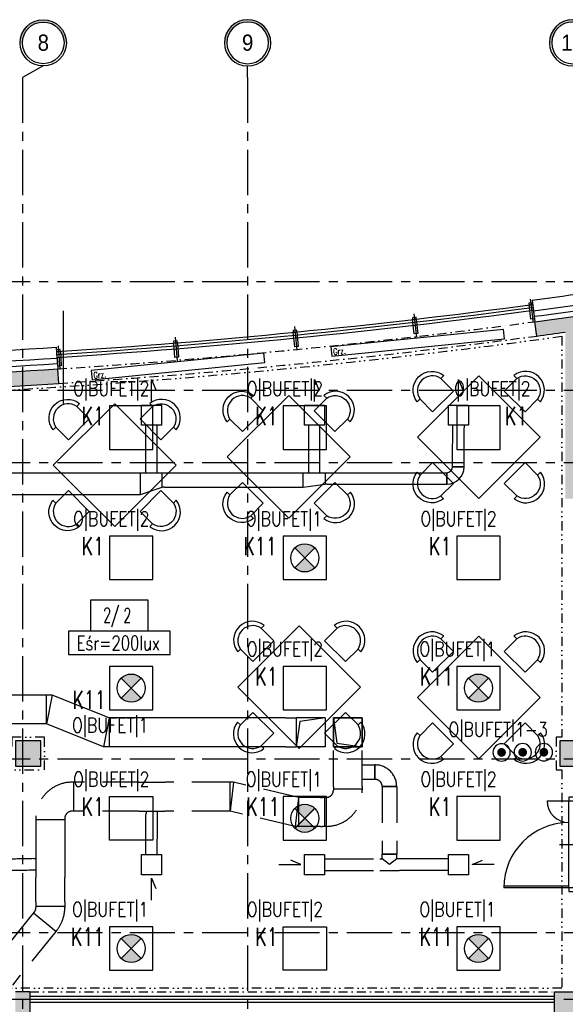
# Model space of a CAD drawing. Extents: x 41755 to 123924, y -112333 to 86187.
# Tile 231 of 256: x 100957 to 101711, y -6260 to -4899. Entities that reach past the tile are written whole.
import ezdxf
from ezdxf.enums import TextEntityAlignment as Align

# ---------------------------------------------------------------- set-up
doc = ezdxf.new("R2010")
doc.units = 0
doc.header["$LTSCALE"] = 50
for name, pattern in [('CENTER', [2, 1.25, -0.25, 0.25, -0.25]), ('CENTER2', [28.575, 19.05, -3.175, 3.175, -3.175]), ('DASHDOT', [1, 0.5, -0.25, 0, -0.25]), ('DASHED', [0.75, 0.5, -0.25]), ('DASHED2', [0.375, 0.25, -0.125]), ('DIVIDE', [31.75, 12.7, -6.35, 0, -6.35, 0, -6.35])]:
    doc.linetypes.add(name, pattern=pattern)
doc.layers.get('0').update_dxf_attribs({"color": 101, "linetype": 'CONTINUOUS'})
for name, color, linetype in [('Drz---drzwi', 5, 'CONTINUOUS'), ('E-90', 6, 'CONTINUOUS'), ('E35', 6, 'CONTINUOUS'), ('Ins-co', 2, 'CONTINUOUS'), ('Ins-went', 141, 'CONTINUOUS'), ('Opis-pom', 6, 'CONTINUOUS'), ('Opis_pom_ramka', 6, 'CONTINUOUS'), ('Os-osie glowne', 1, 'CENTER'), ('Os-osie-opis', 16, 'CONTINUOUS'), ('Sc-beton', 7, 'CONTINUOUS'), ('Sc-beton-hatch', 86, 'CONTINUOUS'), ('Sc-drewno', 22, 'CONTINUOUS'), ('Sc-izolacja term-styropian', 151, 'STYROPIAN-KA'), ('Sc-metal', 141, 'CONTINUOUS'), ('Sc-nadproza kon', 5, 'DASHED2'), ('Sc-systemowe', 150, 'CONTINUOUS'), ('Suf-widok', 8, 'CONTINUOUS'), ('Wyp-meble', 155, 'CONTINUOUS')]:
    doc.layers.add(name, color=color, linetype=linetype)
doc.styles.add('dwg_opis duży', font='ARIAL.TTF', dxfattribs={"width": 0.9})
doc.styles.add('KA wymiar', font='romans.shx', dxfattribs={"width": 0.6})
doc.styles.add('ROMANS', font='romans', dxfattribs={"width": 0.85})
doc.linetypes.add('BATTING', pattern='A,0.0001,-0.1,[134,ltypeshp.shx,S=0.1,R=0,X=-0.1,Y=0],-0.2,[134,ltypeshp.shx,S=0.1,R=180,X=0.1,Y=0],-0.1', length=0.4001)
doc.linetypes.add('STYROPIAN-KA', pattern='A,0.0001,-0.1,[135,ltypeshp.shx,S=0.1,R=0,X=-0.1,Y=0],0,[135,ltypeshp.shx,S=0.1,R=180,X=0.1,Y=0],-0.1', length=0.2001)

# ---------------------------------------------------------------- blocks, each defined once
blk = doc.blocks.new('_dhgfkgh')
at = {"ltscale": 7}
for p, q in [((-23, -65), (34, -65)), ((-10, -123), (-100, -123)), ((-10, -125), (-100, -125))]:
    blk.add_line(p, q, dxfattribs=at)
for points in [[(0, -5), (0, 0), (-10, 0), (-10, -5)], [(0, -130), (0, -125), (-10, -125), (-10, -130)]]:
    blk.add_lwpolyline(points, close=True, dxfattribs=at)
for points in [[(-40, -5), (-10, -5)], [(-10, -125), (-10, -5)]]:
    blk.add_lwpolyline(points, dxfattribs=at)
for centre, radius, start, end in [((-10, -5), 30, 180, 270), ((-10, -125), 90, 90, 180)]:
    blk.add_arc(centre, radius, start, end)
blk = doc.blocks.new('_opis_osi_liczbowy')
blk.add_hatch(color=256).paths.add_polyline_path([(32, 32), (32, 28.8, -1), (32, -28.8), (32, -32, 1)])
for radius in [32, 28.8]:
    blk.add_circle((32, 0), radius)
at = {"style": 'dwg_opis duży', "width": 0.9}
blk.add_attdef('AXNAMEH', text='', height=22.4, rotation=90, dxfattribs=at).set_placement((32, 0), align=Align.MIDDLE_CENTER)
blk = doc.blocks.new('A$C131B03E6')
at = {"linetype": 'CENTER2', "ltscale": 0.5}
blk.add_line((2.5, 32.6), (2.5, 0), dxfattribs=at)
at = {"ltscale": 2, "flags": 128}
for points in [[(0, 24.8), (0, 27.3), (5, 27.3), (5, 24.8), (0, 24.8)], [(0, 24.8), (0, 4.8), (5, 4.8), (5, 24.8)]]:
    blk.add_lwpolyline(points, dxfattribs=at)
blk = doc.blocks.new('_opis_pom_metka')
at = {"layer": 'Opis_pom_ramka'}
blk.add_lwpolyline([(-33.1, 0), (32.9, 0), (32.9, -36), (-33.1, -36)], close=True, dxfattribs=at)
at = {"style": 'KA wymiar', "width": 0.6}
blk.add_attdef('KO/', text='', height=16.8, dxfattribs=at).set_placement((3.5, -25.9), align=Align.RIGHT)
blk.add_attdef('NR', (3.8, -26.2), '', height=16.8, dxfattribs=at)
blk = doc.blocks.new('_dkjhsjhkfgh')
at = {"layer": 'Ins-went', "ltscale": 2}
for p, q in [((1339.7, 4976.5), (1339.7, 4910.8)), ((1355.7, 4910.8), (1355.7, 4976.5)), ((1564.9, 4976.5), (1564.9, 4910.8)), ((1580.9, 4910.8), (1580.9, 4976.5)), ((1780.1, 4918.8), (1764.1, 4918.8)), ((1764.1, 4918.8), (1780.1, 4918.8)), ((1134.1, 4910.8), (1329.7, 4910.8)), ((1329.7, 4910.8), (1365.7, 4910.8)), ((1332.7, 4880.8), (1332.7, 4910.8)), ((1365.7, 4910.8), (1554.9, 4910.8)), ((1554.9, 4910.8), (1590.9, 4910.8)), ((1557.9, 4890.8), (1557.9, 4910.8)), ((1587.9, 4910.8), (1587.9, 4894.8)), ((1590.9, 4910.8), (1593.9, 4910.8)), ((1593.9, 4910.8), (1606.9, 4910.8)), ((1606.9, 4910.8), (1610.9, 4910.8)), ((1610.9, 4910.8), (1756.1, 4910.8)), ((1756.1, 4894.8), (1756.1, 4910.8)), ((1756.1, 4910.8), (1756.1, 4894.8)), ((1332.7, 4880.8), (1362.7, 4890.8)), ((1365.7, 4890.8), (1362.7, 4890.8)), ((1365.7, 4890.8), (1554.9, 4890.8)), ((1554.9, 4890.8), (1557.9, 4890.8)), ((1557.9, 4890.8), (1587.9, 4894.8)), ((1590.9, 4894.8), (1587.9, 4894.8)), ((1590.9, 4894.8), (1593.9, 4894.8)), ((1593.9, 4894.8), (1606.9, 4894.8)), ((1606.9, 4894.8), (1610.9, 4894.8)), ((1610.9, 4894.8), (1756.1, 4894.8)), ((1134.1, 4880.8), (1329.7, 4880.8)), ((1329.7, 4880.8), (1332.7, 4880.8)), ((1199.9, 4603.4), (1060.3, 4603.4)), ((1210.6, 4603.4), (1199.9, 4603.4)), ((1202.9, 4563.4), (1202.9, 4603.4)), ((1210.6, 4603.4), (1202.9, 4563.4)), ((1289.4, 4571.9), (1210.6, 4603.4)), ((1199.9, 4563.4), (1060.3, 4563.4)), ((1202.9, 4563.4), (1199.9, 4563.4)), ((1281.7, 4531.9), (1202.9, 4563.4)), ((1289.4, 4571.9), (1281.7, 4531.9)), ((1289.4, 4571.9), (1289.4, 4531.9)), ((1292.4, 4571.9), (1289.4, 4571.9)), ((1533.2, 4571.9), (1292.4, 4571.9)), ((1533.2, 4571.9), (1548.2, 4571.9)), ((1548.2, 4571.8), (1548.2, 4531.9)), ((1588.2, 4571.8), (1548.2, 4571.8)), ((1548.2, 4571.8), (1548.2, 4531.9)), ((1588.2, 4571.8), (1548.2, 4571.8)), ((1588.2, 4571.8), (1588.2, 4531.9)), ((1292.4, 4531.9), (1281.7, 4531.9)), ((1533.2, 4531.9), (1292.4, 4531.9)), ((1533.2, 4531.9), (1548.2, 4531.9)), ((1588.2, 4531.9), (1548.2, 4531.9))]:
    blk.add_line(p, q, dxfattribs=at)
for points in [[(1348.1, 5009.2), (1348.1, 5039.5), (1354.1, 5025.4)], [(1573.3, 5009.2), (1573.3, 5039.5), (1579.3, 5025.4)], [(1772.5, 5009.2), (1772.5, 5039.5), (1778.6, 5025.4)], [(1362.7, 4890.8), (1362.7, 4910.8)], [(1588.2, 4571.8), (1553.3, 4566.8), (1548.2, 4531.9)]]:
    blk.add_lwpolyline(points, dxfattribs=at)
for points in [[(1334.3, 5004.2), (1362, 5004.2), (1362, 4976.5), (1334.3, 4976.5)], [(1559.5, 5004.2), (1587.2, 5004.2), (1587.2, 4976.5), (1559.5, 4976.5)], [(1758.7, 5004.2), (1786.4, 5004.2), (1786.4, 4976.5), (1758.7, 4976.5)]]:
    blk.add_lwpolyline(points, close=True, dxfattribs=at)
for radius in [8, 24]:
    blk.add_arc((1756.1, 4918.8), radius, 270, 0, dxfattribs=at)
for points in [[(1764.1, 4918.8), (1764.5, 4976.5)], [(1780.1, 4918.8), (1780.5, 4976.5)]]:
    blk.add_spline(points, degree=3, dxfattribs=at)
blk = doc.blocks.new('A$C5DF87A14')
at = {"layer": 'Wyp-meble'}
for p, q in [((1236.7, 5016.3), (1236.7, 5144.4)), ((1513.7, 4709.7), (1509.8, 4705.8)), ((1610.8, 4709.7), (1614.7, 4705.8)), ((1562.2, 4709.3), (1477.4, 4624.5)), ((1527.2, 4688.4), (1509.8, 4705.8)), ((1647.1, 4624.5), (1562.2, 4709.3)), ((1597.3, 4688.4), (1614.7, 4705.8)), ((1498.3, 4659.6), (1527.2, 4688.4)), ((1626.2, 4659.6), (1597.3, 4688.4)), ((1810.5, 4694.7), (1725.6, 4609.9)), ((1761.9, 4695.1), (1758, 4691.2)), ((1775.4, 4673.8), (1758, 4691.2)), ((1895.3, 4609.9), (1810.5, 4694.7)), ((1845.6, 4673.8), (1863, 4691.2)), ((1859, 4695.1), (1863, 4691.2)), ((1480.9, 4676.9), (1477.2, 4673.2)), ((1481, 4676.9), (1498.3, 4659.6)), ((1643.5, 4676.9), (1626.2, 4659.6)), ((1643.6, 4676.9), (1647.3, 4673.2)), ((1746.6, 4644.9), (1775.4, 4673.8)), ((1874.4, 4644.9), (1845.6, 4673.8)), ((1729.1, 4662.3), (1725.4, 4658.6)), ((1729.2, 4662.3), (1746.6, 4644.9)), ((1891.7, 4662.3), (1874.4, 4644.9)), ((1891.8, 4662.3), (1895.5, 4658.6)), ((1477.4, 4624.5), (1562.2, 4539.6)), ((1562.2, 4539.6), (1647.1, 4624.5)), ((1725.6, 4609.9), (1810.5, 4525)), ((1810.5, 4525), (1895.3, 4609.9)), ((1498.3, 4589.4), (1480.9, 4572)), ((1527.2, 4560.6), (1498.3, 4589.4)), ((1597.3, 4560.6), (1626.2, 4589.4)), ((1626.2, 4589.4), (1643.5, 4572)), ((1477, 4575.9), (1480.9, 4572)), ((1647.5, 4575.9), (1643.5, 4572)), ((1746.6, 4574.8), (1729.2, 4557.4)), ((1775.4, 4545.9), (1746.6, 4574.8)), ((1845.6, 4545.9), (1874.4, 4574.8)), ((1874.4, 4574.8), (1891.8, 4557.4)), ((1509.8, 4543.2), (1527.2, 4560.6)), ((1614.7, 4543.2), (1597.3, 4560.6)), ((1725.3, 4561.3), (1729.2, 4557.4)), ((1895.7, 4561.3), (1891.8, 4557.4)), ((1509.8, 4543.1), (1513.5, 4539.4)), ((1614.7, 4543.1), (1611, 4539.4)), ((1758, 4528.6), (1775.4, 4545.9)), ((1862.9, 4528.6), (1845.6, 4545.9)), ((1758, 4528.5), (1761.8, 4524.8)), ((1862.9, 4528.5), (1859.2, 4524.8))]:
    blk.add_line(p, q, dxfattribs=at)
for points in [[(1729.1, 5022.3), (1725.4, 5018.6, -0.895014), (1761.9, 5055.1), (1758, 5051.1, 0.825539), (1729.2, 5022.3), (1746.6, 5004.9), (1775.4, 5033.7), (1758, 5051.1)], [(1891.8, 5022.3), (1895.5, 5018.6, 0.895014), (1859, 5055.1), (1863, 5051.1, -0.825539), (1891.7, 5022.3), (1874.4, 5004.9), (1845.6, 5033.7), (1863, 5051.1)], [(1466.4, 4995), (1462.7, 4991.2, -0.895014), (1499.2, 5027.7), (1495.3, 5023.8, 0.825539), (1466.5, 4995), (1483.8, 4977.6), (1512.6, 5006.4), (1495.3, 5023.8)], [(1629.1, 4995), (1632.8, 4991.2, 0.895014), (1596.3, 5027.7), (1600.2, 5023.8, -0.825539), (1629, 4995), (1611.6, 4977.6), (1582.8, 5006.4), (1600.2, 5023.8)], [(1225.8, 4983.7), (1222.1, 4980, -0.895014), (1258.6, 5016.5), (1254.7, 5012.5, 0.825539), (1225.9, 4983.7), (1243.3, 4966.3), (1272.1, 4995.2), (1254.7, 5012.5)], [(1388.5, 4983.7), (1392.2, 4980, 0.895014), (1355.7, 5016.5), (1359.7, 5012.5, -0.825539), (1388.4, 4983.7), (1371.1, 4966.3), (1342.3, 4995.2), (1359.7, 5012.5)], [(1758, 4888.5), (1761.8, 4884.8, -0.895014), (1725.3, 4921.3), (1729.2, 4917.4, 0.825539), (1758, 4888.6), (1775.4, 4905.9), (1746.6, 4934.8), (1729.2, 4917.4)], [(1862.9, 4888.5), (1859.2, 4884.8, 0.895014), (1895.7, 4921.3), (1891.8, 4917.4, -0.825539), (1862.9, 4888.6), (1845.6, 4905.9), (1874.4, 4934.8), (1891.8, 4917.4)], [(1495.3, 4861.2), (1499, 4857.5, -0.895014), (1462.5, 4894), (1466.4, 4890, 0.825539), (1495.3, 4861.2), (1512.6, 4878.6), (1483.8, 4907.4), (1466.4, 4890)], [(1600.2, 4861.2), (1596.5, 4857.5, 0.895014), (1633, 4894), (1629, 4890, -0.825539), (1600.2, 4861.2), (1582.8, 4878.6), (1611.6, 4907.4), (1629, 4890)], [(1254.7, 4849.9), (1258.5, 4846.2, -0.895014), (1221.9, 4882.7), (1225.9, 4878.8, 0.825539), (1254.7, 4850), (1272.1, 4867.3), (1243.3, 4896.2), (1225.9, 4878.8)], [(1359.6, 4849.9), (1355.9, 4846.2, 0.895014), (1392.4, 4882.7), (1388.5, 4878.8, -0.825539), (1359.6, 4850), (1342.3, 4867.3), (1371.1, 4896.2), (1388.5, 4878.8)]]:
    blk.add_lwpolyline(points, format="xyb", dxfattribs=at)
for points in [[(1810.5, 4885), (1895.3, 4969.8), (1810.5, 5054.7), (1725.6, 4969.8)], [(1547.7, 4857.7), (1632.6, 4942.5), (1547.7, 5027.4), (1462.9, 4942.5)], [(1307.2, 4846.4), (1392, 4931.2), (1307.2, 5016.1), (1222.3, 4931.2)]]:
    blk.add_lwpolyline(points, close=True, dxfattribs=at)
for centre, radius, start, end in [((1497.5, 4689.4), 26, 51.342, 218.658), ((1627, 4689.4), 26, 321.342, 128.658), ((1498.2, 4688.6), 20.8, 55.9677, 214.1318), ((1626.3, 4688.6), 20.8, 325.8682, 124.0323), ((1745.7, 4674.8), 26, 51.342, 218.658), ((1875.3, 4674.8), 26, 321.342, 128.658), ((1746.4, 4674), 20.8, 55.9677, 214.1318), ((1874.6, 4674), 20.8, 325.8682, 124.0323), ((1497.3, 4559.7), 26, 141.342, 308.658), ((1627.2, 4559.7), 26, 231.342, 38.658), ((1498.1, 4560.4), 20.8, 145.9677, 304.1318), ((1626.3, 4560.4), 20.8, 235.8682, 34.0323), ((1745.5, 4545.1), 26, 141.342, 308.658), ((1875.4, 4545.1), 26, 231.342, 38.658), ((1746.4, 4545.8), 20.8, 145.9677, 304.1318), ((1874.6, 4545.8), 20.8, 235.8682, 34.0323)]:
    blk.add_arc(centre, radius, start, end, dxfattribs=at)
blk = doc.blocks.new('E-90Przycisk')
at = {"layer": 'E35', "const_width": 3}
blk.add_lwpolyline([(1.5, 0, -1), (-1.5, 0, -1)], format="xyb", close=True, dxfattribs=at)
at = {"layer": 'E35'}
blk.add_circle((0, 0), 6, dxfattribs=at)

msp = doc.modelspace()

# ---------------------------------------------------------------- hatches: boundary and pattern name
at = {"layer": 'E35'}
h = msp.add_hatch(color=256, dxfattribs=at)
edge = h.paths.add_edge_path()
edge.add_line((101350.966, -5642.641), (101364.712, -5628.895))
edge.add_ellipse((101350.966, -5642.641), major_axis=(13.746, 13.746), ratio=1, start_angle=360, end_angle=450)
edge.add_line((101337.22, -5628.895), (101350.966, -5642.641))
edge = h.paths.add_edge_path()
edge.add_line((101364.712, -5656.388), (101350.966, -5642.641))
edge.add_line((101350.966, -5642.641), (101337.22, -5656.388))
edge.add_ellipse((101350.966, -5642.641), major_axis=(-13.746, 13.746), ratio=1, start_angle=90, end_angle=180)
h = msp.add_hatch(color=256, dxfattribs=at)
edge = h.paths.add_edge_path()
edge.add_line((101110.966, -5822.641), (101124.712, -5808.895))
edge.add_ellipse((101110.966, -5822.641), major_axis=(13.746, 13.746), ratio=1, start_angle=360, end_angle=450)
edge.add_line((101097.22, -5808.895), (101110.966, -5822.641))
edge = h.paths.add_edge_path()
edge.add_line((101124.712, -5836.388), (101110.966, -5822.641))
edge.add_line((101110.966, -5822.641), (101097.22, -5836.388))
edge.add_ellipse((101110.966, -5822.641), major_axis=(-13.746, 13.746), ratio=1, start_angle=90, end_angle=180)
h = msp.add_hatch(color=256, dxfattribs=at)
edge = h.paths.add_edge_path()
edge.add_line((101590.966, -5822.641), (101604.712, -5808.895))
edge.add_ellipse((101590.966, -5822.641), major_axis=(13.746, 13.746), ratio=1, start_angle=360, end_angle=450)
edge.add_line((101577.22, -5808.895), (101590.966, -5822.641))
edge = h.paths.add_edge_path()
edge.add_line((101604.712, -5836.388), (101590.966, -5822.641))
edge.add_line((101590.966, -5822.641), (101577.22, -5836.388))
edge.add_ellipse((101590.966, -5822.641), major_axis=(-13.746, 13.746), ratio=1, start_angle=90, end_angle=180)
h = msp.add_hatch(color=256, dxfattribs=at)
edge = h.paths.add_edge_path()
edge.add_line((101350.966, -6002.641), (101364.712, -5988.895))
edge.add_ellipse((101350.966, -6002.641), major_axis=(13.746, 13.746), ratio=1, start_angle=360, end_angle=450)
edge.add_line((101337.22, -5988.895), (101350.966, -6002.641))
edge = h.paths.add_edge_path()
edge.add_line((101364.712, -6016.388), (101350.966, -6002.641))
edge.add_line((101350.966, -6002.641), (101337.22, -6016.388))
edge.add_ellipse((101350.966, -6002.641), major_axis=(-13.746, 13.746), ratio=1, start_angle=90, end_angle=180)
h = msp.add_hatch(color=256, dxfattribs=at)
edge = h.paths.add_edge_path()
edge.add_line((101110.966, -6182.641), (101124.712, -6168.895))
edge.add_ellipse((101110.966, -6182.641), major_axis=(13.746, 13.746), ratio=1, start_angle=360, end_angle=450)
edge.add_line((101097.22, -6168.895), (101110.966, -6182.641))
edge = h.paths.add_edge_path()
edge.add_line((101124.712, -6196.388), (101110.966, -6182.641))
edge.add_line((101110.966, -6182.641), (101097.22, -6196.388))
edge.add_ellipse((101110.966, -6182.641), major_axis=(-13.746, 13.746), ratio=1, start_angle=90, end_angle=180)
h = msp.add_hatch(color=256, dxfattribs=at)
edge = h.paths.add_edge_path()
edge.add_line((101590.966, -6182.641), (101604.712, -6168.895))
edge.add_ellipse((101590.966, -6182.641), major_axis=(13.746, 13.746), ratio=1, start_angle=360, end_angle=450)
edge.add_line((101577.22, -6168.895), (101590.966, -6182.641))
edge = h.paths.add_edge_path()
edge.add_line((101604.712, -6196.388), (101590.966, -6182.641))
edge.add_line((101590.966, -6182.641), (101577.22, -6196.388))
edge.add_ellipse((101590.966, -6182.641), major_axis=(-13.746, 13.746), ratio=1, start_angle=90, end_angle=180)
at = {"layer": 'Sc-beton-hatch'}
h = msp.add_hatch(dxfattribs=at)
h.set_pattern_fill('ANSI33', color=256, style=0)
h.set_pattern_definition([(45, (48983.4185, 565.478), (-4.49012806, 4.49012806), []), (45, (48987.9087, 565.478), (-4.49012806, 4.49012806), [3.175, -1.5875])])
h.paths.add_polyline_path([(102400.966, -5400.641), (102380.966, -5400.641), (102380.966, -5500.641), (102330.966, -5500.641), (102330.966, -5520.641), (102380.966, -5520.641), (102380.966, -5973.641), (102400.966, -5973.641)])
h.paths.add_polyline_path([(101710.966, -5330.585), (101710.966, -5560.641), (101730.966, -5560.641), (101730.966, -5520.641), (101770.966, -5520.641), (101770.966, -5500.641), (101730.966, -5500.641), (101730.966, -5327.797, 0.0068353), (101990.084, -5287.78), (101987.07, -5268.006, -0.00840512), (101668.963, -5316.121), (101671.621, -5335.944, 0.00103514)])
h.paths.add_polyline_path([(101738.466, -5895.641), (101703.466, -5895.641), (101703.466, -5930.641), (101738.466, -5930.641)])
h.paths.add_polyline_path([(101695.966, -6277.641), (101730.966, -6277.641), (101730.966, -6242.641), (101695.966, -6242.641)])
h.paths.add_polyline_path([(102400.966, -6108.641), (102380.966, -6108.641), (102380.966, -6330.641), (102400.966, -6330.641)])
h.paths.add_polyline_path([(100985.966, -5895.641), (100950.966, -5895.641), (100950.966, -5930.641), (100985.966, -5930.641)], flags=17)
h.paths.add_polyline_path([(100765.966, -5910.641), (100765.966, -5413.927, 0.00639553), (101010.966, -5401.354), (101009.686, -5381.395, -0.00795958), (100705.366, -5396.058), (100706.01, -5416.048, 0.00104221), (100745.966, -5414.677), (100745.966, -6082.641), (100765.966, -6082.641), (100765.966, -5930.641), (100798.966, -5930.641), (100798.966, -5930.637), (100798.966, -5910.641)])
h.paths.add_polyline_path([(100310.966, -6262.641), (100410.966, -6262.641), (100410.966, -6460.641), (100430.966, -6460.641), (100430.966, -6262.641), (100765.966, -6262.641), (100765.966, -6237.641), (100745.966, -6237.641), (100745.966, -6242.641), (100330.966, -6242.641), (100330.966, -5420.801, 0.00104277), (100370.966, -5420.993), (100371.02, -5400.99, -0.0015651), (100310.966, -5400.641)])
h.paths.add_polyline_path([(100970.966, -6242.641), (100950.966, -6242.641), (100950.966, -6900.641), (100927.966, -6900.641), (100927.966, -6920.641), (100950.966, -6920.641), (100950.966, -7503.141), (100970.966, -7503.141), (100970.966, -6920.641), (101261.966, -6920.641), (101261.966, -7235.641), (101281.966, -7235.641), (101334.966, -7235.641), (101334.966, -7215.641), (101281.966, -7215.641), (101281.966, -6900.641), (100970.966, -6900.641)])
h.paths.add_polyline_path([(100410.966, -6710.641), (100430.966, -6710.641), (100430.966, -6610.641), (100410.966, -6610.641)])
h.paths.add_polyline_path([(100410.966, -6960.641), (100430.966, -6960.641), (100430.966, -6920.641), (100470.966, -6920.641), (100470.966, -6900.641), (100430.966, -6900.641), (100430.966, -6860.641), (100410.966, -6860.641)])
h.paths.add_polyline_path([(100790.966, -6920.641), (100790.966, -6900.641), (100725.966, -6900.641), (100725.966, -6920.641)])
h.paths.add_polyline_path([(101334.966, -6920.641), (101334.966, -6900.641), (101281.966, -6900.641), (101281.966, -6920.641)], flags=17)
h.paths.add_polyline_path([(101556.966, -6920.641), (101556.966, -6900.641), (101468.966, -6900.641), (101468.966, -6920.641)])
h.paths.add_polyline_path([(101710.966, -6900.641), (101690.966, -6900.641), (101690.966, -6920.641), (101710.966, -6920.641)])
h.paths.add_polyline_path([(101730.966, -6900.641), (101710.966, -6900.641), (101710.966, -6920.641), (101710.966, -7215.641), (101690.966, -7215.641), (101690.966, -7235.641), (101730.966, -7235.641)])
h.paths.add_polyline_path([(101488.966, -7215.641), (101468.966, -7215.641), (101468.966, -7235.641), (101556.966, -7235.641), (101556.966, -7215.641), (101503.966, -7215.641), (101503.966, -6920.641), (101488.966, -6920.641)])
h.paths.add_polyline_path([(102400.966, -6750.641), (102380.966, -6750.641), (102380.966, -7100.641), (102400.966, -7100.641)])
h.paths.add_polyline_path([(102400.966, -7200.641), (102380.966, -7200.641), (102380.966, -7465.641), (102400.966, -7465.641)])
h.paths.add_polyline_path([(102380.966, -7650.641), (102332.966, -7650.641), (102332.966, -7670.641), (102380.966, -7670.641), (102380.966, -8275.641), (102400.966, -8275.641), (102400.966, -7615.641), (102380.966, -7615.641)])
h.paths.add_polyline_path([(102133.966, -7650.641), (102133.966, -7670.641), (102227.966, -7670.641), (102227.966, -7650.641)])
h.paths.add_polyline_path([(101905.966, -7650.641), (101905.966, -7670.641), (102008.966, -7670.641), (102008.966, -7650.641)])
h.paths.add_polyline_path([(101710.966, -7670.641), (101710.966, -8400.641), (101685.966, -8400.641), (101685.966, -8420.641), (101730.966, -8420.641), (101730.966, -7670.641), (101770.966, -7670.641), (101770.966, -7650.641), (101227.466, -7650.641), (101227.466, -7670.641)])
h.paths.add_polyline_path([(100950.966, -7650.641), (100430.966, -7650.641), (100430.966, -7590.641), (100410.966, -7590.641), (100410.966, -7670.641), (100745.966, -7670.641), (101092.466, -7670.641), (101092.466, -7650.641), (100970.966, -7650.641), (100970.966, -7603.141), (100950.966, -7603.141)])
h.paths.add_polyline_path([(100410.966, -7440.641), (100430.966, -7440.641), (100430.966, -7397.641), (100410.966, -7397.641)])
h.paths.add_polyline_path([(100430.966, -7110.641), (100410.966, -7110.641), (100410.966, -7307.641), (100430.966, -7307.641)])
h.paths.add_polyline_path([(100745.966, -8420.641), (100765.966, -8420.641), (100765.966, -8400.641), (100410.966, -8400.641), (100410.966, -8420.641)])
h.paths.add_polyline_path([(100765.966, -8420.641), (100785.966, -8420.641), (100785.966, -8400.641), (100765.966, -8400.641)])
h.paths.add_polyline_path([(100785.966, -8400.641), (100785.966, -8420.641), (101097.466, -8420.641), (101097.466, -8400.641)])
h.paths.add_polyline_path([(101322.966, -8420.641), (101322.966, -8400.641), (101227.466, -8400.641), (101227.466, -8420.641)], flags=17)
h.paths.add_polyline_path([(101432.966, -8400.641), (101432.966, -8420.641), (101575.966, -8420.641), (101575.966, -8400.641)])
h.paths.add_polyline_path([(101950.966, -8400.641), (101950.966, -8420.641), (102028.966, -8420.641), (102028.966, -8400.641)])
h.paths.add_polyline_path([(102138.966, -8400.641), (102138.966, -8420.641), (102380.966, -8420.641), (102380.966, -8445.641), (102400.966, -8445.641), (102400.966, -8375.641), (102380.966, -8375.641), (102380.966, -8400.641)])
h.paths.add_polyline_path([(102380.966, -8568.641), (102345.966, -8568.641), (102345.966, -8875.141), (102365.966, -8875.141), (102365.966, -8588.641), (102400.966, -8588.641), (102400.966, -8545.641), (102380.966, -8545.641)])
h.paths.add_polyline_path([(102365.966, -8995.141), (102345.966, -8995.141), (102345.966, -9050.641), (101950.966, -9050.641), (101950.966, -9075.641), (102345.966, -9075.641), (102345.966, -9105.641), (102365.966, -9105.641), (102365.966, -9075.641)])
h.paths.add_polyline_path([(102400.966, -9290.641), (102365.966, -9290.641), (102365.966, -9255.641), (102345.966, -9255.641), (102345.966, -9310.641), (102380.966, -9310.641), (102380.966, -9718.141), (102380.966, -9900.641), (101730.966, -9900.641), (101730.966, -9855.641), (101710.966, -9855.641), (101710.966, -9920.641), (102380.966, -9920.641), (102380.966, -10349.912), (102380.966, -10410.641), (102400.966, -10410.641), (102400.966, -10010.641), (102400.966, -9838.141)])
h.paths.add_polyline_path([(101730.966, -9529.641), (101710.966, -9529.641), (101710.966, -9725.641), (101730.966, -9725.641)], flags=17)
h.paths.add_polyline_path([(101710.966, -9419.641), (101730.966, -9419.641), (101730.966, -8640.641), (101710.966, -8640.641), (101710.966, -9050.641), (101414.966, -9050.641), (101414.966, -9075.641), (101710.966, -9075.641)])
h.paths.add_polyline_path([(101263.966, -9050.641), (101263.966, -9075.641), (101304.966, -9075.641), (101304.966, -9050.641)])
h.paths.add_polyline_path([(101041.966, -9075.641), (101041.966, -9050.641), (100925.966, -9050.641), (100925.966, -9075.641)])
h.paths.add_polyline_path([(100825.966, -9075.641), (100825.966, -9050.641), (100530.966, -9050.641), (100530.966, -9035.641), (100510.966, -9035.641), (100510.966, -9050.641), (100270.966, -9050.641), (100270.966, -9075.641), (100510.966, -9075.641), (100510.966, -9471.141), (100530.966, -9471.141), (100530.966, -9075.641)])
h.paths.add_polyline_path([(100530.966, -8906.641), (100510.966, -8906.641), (100510.966, -8938.641), (100530.966, -8938.641)])
h.paths.add_polyline_path([(100220.966, -9075.641), (100220.966, -9050.641), (100170.966, -9050.641), (100170.966, -9075.641)])
h.paths.add_polyline_path([(100120.966, -9075.641), (100120.966, -9050.641), (100070.966, -9050.641), (100070.966, -9075.641)])
h.paths.add_polyline_path([(100020.966, -9075.641), (100020.966, -9050.641), (99970.966, -9050.641), (99970.966, -9075.641)])
h.paths.add_polyline_path([(99920.966, -9075.641), (99920.966, -9050.641), (99880.966, -9050.641), (99880.966, -9957.641), (99980.966, -9957.641), (99980.966, -9972.641), (100000.966, -9972.641), (100000.966, -9937.641), (99900.966, -9937.641), (99900.966, -9075.641)])
h.paths.add_polyline_path([(101041.966, -9396.641), (101041.966, -9378.641), (100927.966, -9378.641), (100927.966, -9396.641)])
h.paths.add_polyline_path([(100510.966, -9725.641), (100530.966, -9725.641), (100530.966, -9571.141), (100510.966, -9571.141)])
h.paths.add_polyline_path([(100000.966, -10090.641), (100000.966, -10072.641), (99980.966, -10072.641), (99980.966, -10090.641), (99780.966, -10090.641), (99780.966, -10445.641), (100510.966, -10445.641), (100510.966, -10485.641), (100530.966, -10485.641), (100530.966, -10445.641), (100580.966, -10445.641), (100580.966, -10425.641), (100530.966, -10425.641), (100530.966, -10270.641), (100510.966, -10270.641), (100510.966, -10425.641), (99800.966, -10425.641), (99800.966, -10110.641), (100510.966, -10110.641), (100510.966, -10120.641), (100530.966, -10120.641), (100530.966, -9855.641), (100510.966, -9855.641), (100510.966, -10090.641)])
h.paths.add_polyline_path([(100970.966, -9920.641), (101087.466, -9920.641), (101087.466, -9900.641), (100750.966, -9900.641), (100750.966, -9920.641), (100950.966, -9920.641), (100950.966, -10425.641), (100730.966, -10425.641), (100730.966, -10445.641), (100790.966, -10445.641), (100790.966, -10485.641), (100810.966, -10485.641), (100810.966, -10445.641), (101070.966, -10445.641), (101070.966, -10425.641), (100970.966, -10425.641)])
h.paths.add_polyline_path([(101197.466, -9900.641), (101197.466, -9920.641), (101261.966, -9920.641), (101261.966, -10425.641), (101220.966, -10425.641), (101220.966, -10445.641), (101802.966, -10445.641), (101802.966, -10425.641), (101281.966, -10425.641), (101281.966, -9900.641)])
h.paths.add_polyline_path([(102365.966, -10445.641), (102365.966, -10425.641), (102320.966, -10425.641), (102320.966, -10445.641)])
h.paths.add_polyline_path([(102383.466, -10428.141), (102365.966, -10445.641), (102400.966, -10445.641)])
h.paths.add_polyline_path([(102365.966, -10410.641), (102365.966, -10445.641), (102383.466, -10428.141)])
h.paths.add_polyline_path([(102365.966, -10410.641), (102383.466, -10428.141), (102400.966, -10410.641)])
h.paths.add_polyline_path([(102400.966, -10410.641), (102383.466, -10428.141), (102400.966, -10445.641)])

# ---------------------------------------------------------------- linework, layer by layer
at = {"layer": 'E35'}
for p, q in [((101337.22, -5628.895), (101364.712, -5656.388)), ((101337.22, -5656.388), (101364.712, -5628.895)), ((101097.22, -5808.895), (101124.712, -5836.388)), ((101097.22, -5836.388), (101124.712, -5808.895)), ((101577.22, -5808.895), (101604.712, -5836.388)), ((101577.22, -5836.388), (101604.712, -5808.895)), ((101337.22, -5988.895), (101364.712, -6016.388)), ((101337.22, -6016.388), (101364.712, -5988.895)), ((101097.22, -6168.895), (101124.712, -6196.388)), ((101097.22, -6196.388), (101124.712, -6168.895)), ((101577.22, -6168.895), (101604.712, -6196.388)), ((101577.22, -6196.388), (101604.712, -6168.895))]:
    msp.add_line(p, q, dxfattribs=at)
at = {"layer": 'E35', "linetype": 'Continuous', "ltscale": 0.3}
for p, q in [((101338.006, -5655.601), (101363.926, -5629.681)), ((101098.006, -5835.601), (101123.926, -5809.681)), ((101578.006, -5835.601), (101603.926, -5809.681)), ((101338.006, -6015.601), (101363.926, -5989.681)), ((101098.006, -6195.601), (101123.926, -6169.681)), ((101578.006, -6195.601), (101603.926, -6169.681))]:
    msp.add_line(p, q, dxfattribs=at)
for points in [[(101080.966, -5492.641), (101140.966, -5492.641), (101140.966, -5432.641), (101080.966, -5432.641)], [(101320.966, -5492.641), (101380.966, -5492.641), (101380.966, -5432.641), (101320.966, -5432.641)], [(101560.966, -5492.641), (101620.966, -5492.641), (101620.966, -5432.641), (101560.966, -5432.641)], [(101080.966, -5672.641), (101140.966, -5672.641), (101140.966, -5612.641), (101080.966, -5612.641)], [(101320.966, -5672.641), (101380.966, -5672.641), (101380.966, -5612.641), (101320.966, -5612.641)], [(101560.966, -5672.641), (101620.966, -5672.641), (101620.966, -5612.641), (101560.966, -5612.641)], [(101024.392, -5776.257), (101164.725, -5776.257), (101164.725, -5743.978), (101024.392, -5743.978)], [(101080.966, -5852.641), (101140.966, -5852.641), (101140.966, -5792.641), (101080.966, -5792.641)], [(101320.966, -5852.641), (101380.966, -5852.641), (101380.966, -5792.641), (101320.966, -5792.641)], [(101560.966, -5852.641), (101620.966, -5852.641), (101620.966, -5792.641), (101560.966, -5792.641)], [(101140.966, -6032.641), (101080.966, -6032.641), (101080.966, -5972.641), (101140.966, -5972.641)], [(101320.966, -6032.641), (101380.966, -6032.641), (101380.966, -5972.641), (101320.966, -5972.641)], [(101560.966, -6032.641), (101620.966, -6032.641), (101620.966, -5972.641), (101560.966, -5972.641)], [(101080.966, -6212.641), (101140.966, -6212.641), (101140.966, -6152.641), (101080.966, -6152.641)], [(101380.966, -6212.641), (101320.966, -6212.641), (101320.966, -6152.641), (101380.966, -6152.641)], [(101560.966, -6212.641), (101620.966, -6212.641), (101620.966, -6152.641), (101560.966, -6152.641)]]:
    msp.add_lwpolyline(points, close=True, dxfattribs=at)
at = {"layer": 'E35'}
for centre in [(101350.966, -5642.641), (101110.966, -5822.641), (101590.966, -5822.641), (101350.966, -6002.641), (101110.966, -6182.641), (101590.966, -6182.641)]:
    msp.add_circle(centre, 19.44, dxfattribs=at)
at = {"layer": 'Ins-co'}
for points in [[(101386.92, -5350.883), (101388.218, -5363.818), (101627.019, -5339.865), (101625.722, -5326.93)], [(101055.662, -5383.593), (101056.959, -5396.528), (101295.761, -5372.575), (101294.463, -5359.64)]]:
    msp.add_lwpolyline(points, close=True, dxfattribs=at)
at = {"layer": 'Ins-went', "linetype": 'DASHED', "ltscale": 2}
for p, q in [((101390.434, -5863.795), (101390.434, -5903.795)), ((101430.434, -5863.795), (101390.434, -5863.795)), ((101390.434, -5863.795), (101390.434, -5903.795)), ((101430.434, -5863.795), (101390.434, -5863.795)), ((101390.434, -5903.795), (101390.434, -5863.795)), ((101390.434, -5863.795), (101430.434, -5863.795)), ((101430.434, -5903.795), (101430.434, -5863.795)), ((101430.434, -5903.795), (101430.434, -5863.795)), ((101430.434, -5863.795), (101430.434, -5903.795)), ((101390.434, -5903.795), (101430.434, -5903.795)), ((101390.434, -5903.795), (101430.434, -5903.795)), ((101430.434, -5903.795), (101390.434, -5903.795)), ((101390.434, -5958.795, -3530), (101390.434, -5903.795)), ((101430.434, -5958.795, -3530), (101430.434, -5903.795)), ((101430.434, -5928.795), (101447.934, -5928.795)), ((101447.934, -5928.795), (101447.934, -5948.795)), ((101447.934, -5948.795, -7060), (101447.934, -5928.795, -7060)), ((101034.266, -5952.79), (101029.266, -5952.79)), ((101031.266, -5952.79), (101031.266, -5992.79)), ((101121.466, -5952.79), (101034.266, -5952.79)), ((101121.466, -5952.79), (101157.466, -5952.79)), ((101244.966, -5952.79), (101157.466, -5952.79)), ((101252.544, -5952.795), (101244.934, -5952.795)), ((101247.934, -5992.795), (101247.934, -5952.795)), ((101252.544, -5952.795), (101247.934, -5992.795)), ((101342.434, -5973.795), (101252.544, -5952.795)), ((101390.434, -5958.795), (101390.434, -5963.795)), ((101447.934, -5948.795), (101430.434, -5948.795)), ((101430.434, -5958.795), (101430.434, -5963.795)), ((101457.934, -5958.795), (101477.934, -5958.795)), ((101457.934, -5958.795), (101457.934, -6052.195)), ((101477.934, -5958.795, -7060), (101457.934, -5958.795, -7060)), ((101477.934, -5958.795), (101477.934, -6052.195)), ((101342.434, -5973.795), (101337.824, -6013.795)), ((101342.434, -5973.795), (101342.434, -6013.795)), ((101345.434, -5973.795), (101342.434, -5973.795)), ((101348.434, -5973.795, -7060), (101345.434, -5973.795, -7060)), ((101372.434, -5973.795, -7060), (101348.434, -5973.795, -7060)), ((101372.434, -5973.795, -7060), (101375.434, -5973.795, -7060)), ((101380.434, -5973.795), (101375.434, -5973.795)), ((101378.434, -6013.795), (101378.434, -5973.795)), ((101390.434, -5961.795), (101430.434, -5961.795)), ((101034.266, -5992.79), (101029.266, -5992.79)), ((101121.466, -5992.79), (101034.266, -5992.79)), ((101121.466, -5992.79), (101157.466, -5992.79)), ((101131.466, -5992.79), (101131.466, -5995.79)), ((101147.466, -5995.79), (101147.466, -5992.79)), ((101244.966, -5992.79), (101157.466, -5992.79)), ((101247.934, -5992.795), (101244.934, -5992.795)), ((101337.824, -6013.795), (101247.934, -5992.795)), ((100979.266, -6002.79), (100979.266, -6007.79)), ((101019.266, -6004.79), (100979.266, -6004.79)), ((100979.266, -6007.79), (100979.266, -6048.39)), ((101019.266, -6002.79), (101019.266, -6007.79)), ((101019.266, -6007.79), (101019.266, -6048.39)), ((101345.434, -6013.795), (101337.824, -6013.795)), ((101348.434, -6013.795, -7060), (101345.434, -6013.795, -7060)), ((101372.434, -6013.795, -7060), (101348.434, -6013.795, -7060)), ((101372.434, -6013.795, -7060), (101375.434, -6013.795, -7060)), ((101380.434, -6013.795), (101375.434, -6013.795)), ((101131.091, -6052.849), (101131.091, -6034.899)), ((101147.091, -6052.849), (101147.091, -6034.899)), ((100979.266, -6048.39), (100979.266, -6084.39)), ((101019.266, -6048.39), (101019.266, -6084.39)), ((101457.934, -6052.195), (101477.934, -6052.195)), ((101457.934, -6058.695), (101457.934, -6052.195)), ((101477.934, -6052.195), (101457.934, -6052.195)), ((101477.934, -6058.695), (101477.934, -6052.195)), ((100976.266, -6058.39), (100979.266, -6058.39)), ((101378.131, -6058.699), (101396.081, -6058.699)), ((101454.684, -6058.695), (101457.934, -6058.695)), ((101467.934, -6066.695), (101457.934, -6058.695)), ((101477.934, -6058.695), (101467.934, -6066.695)), ((101481.184, -6058.695), (101477.934, -6058.695)), ((101549.663, -6058.699), (101531.713, -6058.699)), ((100979.266, -6074.39), (100976.266, -6074.39)), ((101378.131, -6074.699), (101396.081, -6074.699)), ((101454.684, -6074.695), (101481.184, -6074.695)), ((101549.663, -6074.699), (101531.713, -6074.699)), ((100979.266, -6087.39), (100979.266, -6084.39)), ((100979.266, -6117.99), (100979.266, -6087.39)), ((101019.266, -6087.39), (101019.266, -6084.39)), ((101019.266, -6117.99), (101019.266, -6087.39)), ((100979.266, -6117.99), (100979.266, -6120.99)), ((100979.266, -6120.99), (100979.266, -6125.99)), ((100979.266, -6123.99), (101019.266, -6123.99)), ((101019.266, -6117.99), (101019.266, -6120.99)), ((101019.266, -6120.99), (101019.266, -6125.99)), ((100973.89, -6136.169), (100915.741, -6207.977)), ((100977.037, -6132.283), (100973.89, -6136.169)), ((101006.864, -6159.01), (100975.778, -6133.837)), ((101004.976, -6161.342), (100946.827, -6233.15)), ((101008.123, -6157.456), (101004.976, -6161.342))]:
    msp.add_line(p, q, dxfattribs=at)
for points in [[(101390.434, -5863.795), (101395.434, -5898.795), (101430.434, -5903.795)], [(101315.194, -6066.71), (101345.431, -6066.7), (101331.416, -6060.682)], [(101612.601, -6066.699), (101582.363, -6066.699), (101596.377, -6060.676)], [(101139.228, -6115.786), (101139.111, -6085.549), (101145.188, -6099.539)]]:
    msp.add_lwpolyline(points, dxfattribs=at)
for points in [[(101125.241, -6052.849), (101152.941, -6052.849), (101152.941, -6080.549), (101125.241, -6080.549)], [(101350.431, -6052.849), (101378.131, -6052.849), (101378.131, -6080.549), (101350.431, -6080.549)], [(101549.663, -6052.849), (101577.363, -6052.849), (101577.363, -6080.549), (101549.663, -6080.549)]]:
    msp.add_lwpolyline(points, close=True, dxfattribs=at)
for centre, radius, start, end in [((101447.934, -5958.795, -7060), 30, 0, 90), ((101029.266, -6002.79), 50, 90, 180), ((101447.934, -5958.795, -7060), 10, 0, 90), ((101380.434, -5963.795), 10, 270, 0), ((101380.434, -5963.795), 50, 270, 0), ((101029.266, -6002.79), 10, 90, 180), ((100969.266, -6125.99), 10, 321, 0), ((100969.266, -6125.99), 50, 321, 0)]:
    msp.add_arc(centre, radius, start, end, dxfattribs=at)
for points in [[(101131.091, -6034.899), (101131.466, -5995.79)], [(101147.091, -6034.899), (101147.466, -5995.79)], [(100976.266, -6058.39), (100939.72, -6059.139)], [(101396.081, -6058.699), (101454.684, -6058.695)], [(101531.713, -6058.699), (101481.184, -6058.695)], [(100976.266, -6074.39), (100939.72, -6075.139)], [(101396.081, -6074.699), (101454.684, -6074.695)], [(101531.713, -6074.699), (101481.184, -6074.695)]]:
    msp.add_spline(points, degree=3, dxfattribs=at)
at = {"layer": 'Os-osie glowne'}
for points in [[(100960.966, -4978.641), (100960.966, -10955.641)], [(101271.966, -4978.641), (101271.966, -10955.641)], [(99508.966, -5260.641), (111775.966, -5260.641)], [(99508.966, -5410.641), (111775.966, -5410.641)], [(99508.966, -5510.641), (111775.966, -5510.641)], [(99508.966, -5920.641), (111775.966, -5920.641)], [(99508.966, -6160.641), (111775.966, -6160.641)], [(99508.966, -6252.641), (111775.966, -6252.641)]]:
    msp.add_lwpolyline(points, dxfattribs=at)
at = {"layer": 'Os-osie-opis'}
for points in [[(100989.453, -4962.641), (100960.966, -4978.641)], [(101271.966, -4978.641), (101271.966, -4962.641)]]:
    msp.add_lwpolyline(points, dxfattribs=at)
at = {"layer": 'Sc-beton'}
for points in [[(101671.621, -5335.944), (101668.963, -5316.121)], [(101010.966, -5401.354), (101009.686, -5381.395)], [(100970.966, -6242.641), (100950.966, -6242.641)], [(100970.966, -6242.641), (100970.966, -6900.641)]]:
    msp.add_lwpolyline(points, dxfattribs=at)
for points in [[(100950.966, -5930.641), (100985.966, -5930.641), (100985.966, -5895.641), (100950.966, -5895.641)], [(101703.466, -5930.641), (101738.466, -5930.641), (101738.466, -5895.641), (101703.466, -5895.641)], [(101695.966, -6242.641), (101730.966, -6242.641), (101730.966, -6277.641), (101695.966, -6277.641)]]:
    msp.add_lwpolyline(points, close=True, dxfattribs=at)
for centre, radius, start, end in [((100396.994, 4168.972), 9570, 277.6379066, 279.5641734), ((100396.994, 4168.972), 9590, 277.6379066, 277.875143), ((100396.995, 4168.959), 9569.987, 271.8465418, 273.6707037), ((100396.994, 4168.972), 9590, 272.2049803, 273.6707074)]:
    msp.add_arc(centre, radius, start, end, dxfattribs=at)
at = {"layer": 'Sc-drewno'}
for points in [[(101664.976, -5286.387), (101666.969, -5301.254)], [(101008.725, -5366.426), (101007.765, -5351.457)]]:
    msp.add_lwpolyline(points, dxfattribs=at)
for centre, radius, start, end in [((100396.994, 4168.972), 9540, 277.6379066, 279.6871317), ((100396.995, 4168.959), 9539.987, 271.8465418, 273.6707037)]:
    msp.add_arc(centre, radius, start, end, dxfattribs=at)
at = {"layer": 'Sc-izolacja term-styropian', "linetype": 'ByBlock'}
for points in [[(101666.969, -5301.254), (101668.963, -5316.119)], [(101008.725, -5366.426), (101009.686, -5381.395)]]:
    msp.add_lwpolyline(points, dxfattribs=at)
for centre, radius, start, end in [((100396.994, 4168.972), 9555, 277.6379066, 279.5955694), ((100396.995, 4168.959), 9554.987, 271.8465418, 273.6707037)]:
    msp.add_arc(centre, radius, start, end, dxfattribs=at)
at = {"layer": 'Sc-izolacja term-styropian', "linetype": 'BATTING', "ltscale": 0.35}
for centre, radius, start, end in [((100396.994, 4168.972), 9562.5, 277.6379066, 279.5798591), ((100396.995, 4168.959), 9562.487, 271.8465418, 273.6707037)]:
    msp.add_arc(centre, radius, start, end, dxfattribs=at)
at = {"layer": 'Sc-metal'}
for p, q in [((100970.966, -6248.641), (101695.966, -6248.641)), ((100970.966, -6252.641), (101695.966, -6252.641)), ((100970.966, -6256.641), (101695.966, -6256.641))]:
    msp.add_line(p, q, dxfattribs=at)
at = {"layer": 'Sc-nadproza kon', "linetype": 'DASHDOT', "ltscale": 0.5}
msp.add_lwpolyline([(100970.966, -6242.641), (101695.966, -6242.641)], dxfattribs=at)
for centre, radius, start, end in [((100397.187, 4166.813), 9567.833, 273.6703804, 277.6384781), ((100396.994, 4168.972), 9590, 273.6707074, 277.6379066)]:
    msp.add_arc(centre, radius, start, end, dxfattribs=at)
at = {"layer": 'Sc-systemowe', "ltscale": 2}
for radius in [9543.833, 9547.833, 9551.833]:
    msp.add_arc((100397.187, 4166.813), radius, 273.6703804, 277.6384781, dxfattribs=at)
at = {"layer": 'Suf-widok', "linetype": 'DIVIDE', "ltscale": 0.02}
msp.add_lwpolyline([(100770.966, -6237.641), (100770.966, -6237.641), (100770.966, -6082.548), (100803.966, -6082.548), (100803.966, -5935.637), (100990.966, -5935.641), (100990.966, -5890.641), (100945.966, -5890.641), (100945.966, -5905.728), (100770.966, -5905.644), (100770.966, -5418.737, 0.02447075), (101705.966, -5336.322), (101705.966, -5890.641), (101698.466, -5890.641), (101698.466, -5935.641), (101705.966, -5935.641), (101705.966, -6237.641)], format="xyb", close=True, dxfattribs=at)

# ---------------------------------------------------------------- block references
for name, p in [('A$C5DF87A14', (99780.966, -10445.641)), ('_dkjhsjhkfgh', (99790.966, -10435.641))]:
    msp.add_blockref(name, p)
at = {"layer": 'Drz---drzwi'}
msp.add_blockref('_dhgfkgh', (101725.966, -5973.641), dxfattribs=at)
at = {"layer": 'E35', "xscale": -2.000000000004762, "yscale": 2, "zscale": 2, "rotation": 49.42344150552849}
for p in [(101622.858, -5911.522), (101652.087, -5911.421), (101681.316, -5911.319)]:
    msp.add_blockref('E-90Przycisk', p, dxfattribs=at)
at = {"layer": 'Opis-pom'}
ref = msp.add_blockref('_opis_pom_metka', (101094.712, -5700.778), dxfattribs=dict(at, xscale=1.2, yscale=1.2, zscale=1.2))
ref.add_attrib('KO/', '2/', dxfattribs={"layer": '0', "height": 20.16, "style": 'KA wymiar', "width": 0.6}).set_placement((101094.332, -5731.82), align=Align.RIGHT)
ref.add_attrib('NR', '2', (101100.419, -5732.176), dxfattribs={"layer": '0', "height": 20.16, "style": 'KA wymiar', "width": 0.6})
at = {"layer": 'Os-osie-opis'}
ref = msp.add_blockref('_opis_osi_liczbowy', (100989.453, -4962.641), dxfattribs=dict(at, rotation=89.99999999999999))
ref.add_attrib('AXNAMEH', '8', dxfattribs={"layer": '0', "height": 22.4, "style": 'dwg_opis duży', "width": 0.9}).set_placement((100989.563, -4930.351), align=Align.MIDDLE_CENTER)
ref = msp.add_blockref('_opis_osi_liczbowy', (101271.966, -4962.641), dxfattribs=dict(at, xscale=-1, rotation=270))
ref.add_attrib('AXNAMEH', '9', dxfattribs={"layer": '0', "height": 22.4, "style": 'dwg_opis duży', "width": 0.9}).set_placement((101271.966, -4930.351), align=Align.MIDDLE_CENTER)
ref = msp.add_blockref('_opis_osi_liczbowy', (101720.966, -4962.641), dxfattribs=dict(at, xscale=-1, rotation=270))
ref.add_attrib('AXNAMEH', '10', dxfattribs={"layer": '0', "height": 22.4, "style": 'dwg_opis duży', "width": 0.9}).set_placement((101720.966, -4930.351), align=Align.MIDDLE_CENTER)
at = {"layer": 'Sc-systemowe', "ltscale": 2, "xscale": -1}
for p, rotation in [((101669.069, -5316.911), 7.638594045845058), ((101507.814, -5337.145), 6.649999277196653), ((101342.456, -5355.014), 5.654451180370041), ((101176.813, -5370.005), 4.658614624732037), ((101014.726, -5381.872), 3.670380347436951)]:
    msp.add_blockref('A$C131B03E6', p, dxfattribs=dict(at, rotation=rotation))

# ---------------------------------------------------------------- texts
at = {"layer": 'E-90', "style": 'ROMANS'}
for s, rotation, width, p in [('O|BUFET|2', 0, 0.8, (101083.433, -5410.001)), ('O|BUFET|2', 0, 0.8, (101323.433, -5410.001)), ('O|BUFET|2', 0, 0.8, (101610.178, -5410.001)), ('O|BUFET|2', 0, 0.8, (101083.433, -5590.001)), ('O|BUFET|1', 0, 0.8, (101321.969, -5590.001)), ('O|BUFET|2', 0, 0.8, (101563.433, -5590.001)), ('Eśr=200lux', 360, 0.75, (101093.048, -5760.41)), ('O|BUFET|2', 0, 0.8, (101323.433, -5770.001)), ('O|BUFET|1', 0, 0.8, (101561.969, -5770.001)), ('O|BUFET|1', 360, 0.8, (101081.969, -5875.282)), ('O|BUFET|1-3', 360, 0.8, (101618.08, -5881.143)), ('O|BUFET|2', 0, 0.8, (101083.433, -5950.001)), ('O|BUFET|1', 0, 0.8, (101321.969, -5950.001)), ('O|BUFET|2', 0, 0.8, (101563.433, -5950.001)), ('O|BUFET|1', 0, 0.8, (101081.969, -6130.001)), ('O|BUFET|2', 0, 0.8, (101323.433, -6130.001)), ('O|BUFET|1', 0, 0.8, (101561.969, -6130.001))]:
    msp.add_text(s, height=20, rotation=rotation, dxfattribs=dict(at, width=width)).set_placement(p, align=Align.MIDDLE)
at = {"layer": 'E35', "style": 'ROMANS', "width": 0.7}
for s, p in [('K1', (101058.041, -5446.528)), ('K1', (101298.041, -5446.528)), ('K1', (101643.115, -5446.528)), ('K1', (101058.041, -5626.528)), ('K11', (101289.164, -5626.528)), ('K1', (101538.041, -5626.528)), ('K1', (101298.041, -5806.528)), ('K11', (101533.236, -5806.528)), ('K1', (101058.041, -5986.528)), ('K11', (101293.168, -5986.528)), ('K1', (101538.041, -5986.528)), ('K11', (101050.809, -6166.528)), ('K1', (101298.041, -6166.528)), ('K11', (101532.422, -6166.528))]:
    msp.add_text(s, height=25, rotation=360, dxfattribs=at).set_placement(p, align=Align.MIDDLE)
msp.add_text('K11', height=25, dxfattribs=at).set_placement((101052.79, -5838.754), align=Align.MIDDLE)
at = {"layer": 'Ins-co', "style": 'ROMANS', "width": 0.7}
for p in [(101390.566, -5362.288), (101059.307, -5394.997)]:
    msp.add_text('Grz.', height=9, rotation=5.727951, dxfattribs=at).set_placement(p)

doc.saveas('drawing.dxf')
